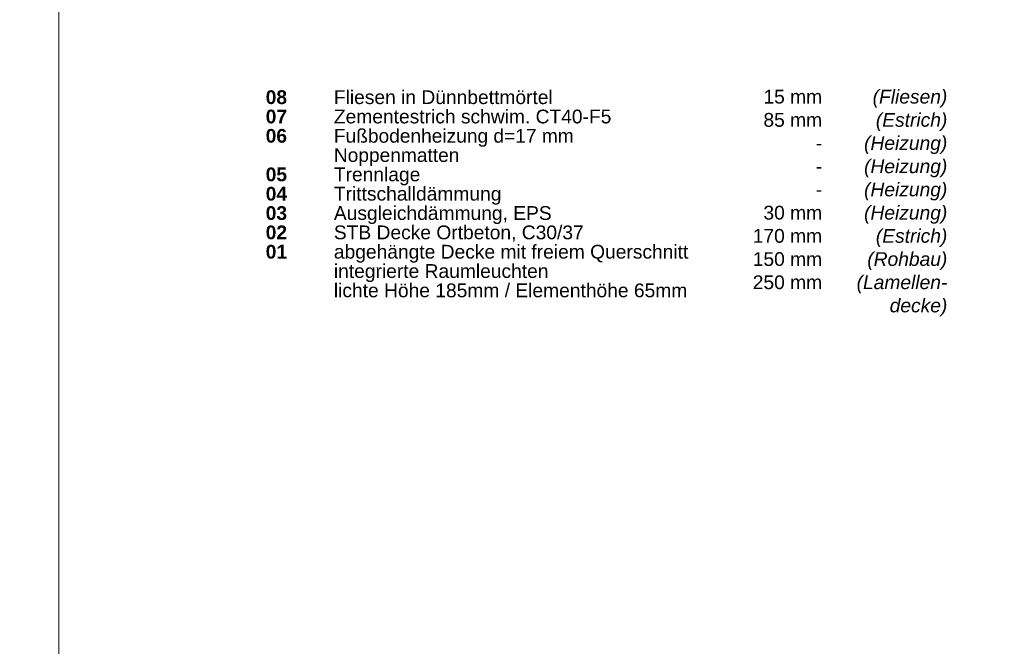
# Model space of a CAD drawing. Header units: metres. Extents: x 0.4 to 30.1, y -10.7 to 8.6.
# Tile 237 of 256: x 11.9 to 13.7, y 4.3 to 5.4. Entities that reach past the tile are written whole.
import ezdxf

# ---------------------------------------------------------------- set-up
doc = ezdxf.new("R2010")
doc.units = ezdxf.units.M
doc.layers.add('_Bodenaufbauten 20230510 (2D)', color=7, linetype='Continuous', lineweight=9)
doc.layers.add('Keine', color=7, linetype='Continuous', lineweight=9)
doc.styles.add('Arial', font='arial.ttf')
doc.styles.add('Arial (bold)', font='arialbd.ttf')
doc.styles.add('Arial (italic)', font='ariali.ttf')

# ---------------------------------------------------------------- blocks, each defined once
blk = doc.blocks.new('Bodenaufbauten 20230510 (2D)')
at = {"layer": 'Keine', "color": 255, "flags": 128}
for points in [[(10, 6.6), (12, 6.6), (12, 4.2), (10, 4.2)], [(12, 6.6), (14, 6.6), (14, 4.2), (12, 4.2)]]:
    blk.add_lwpolyline(points, close=True, dxfattribs=at)
at = {"layer": 'Keine', "color": 7, "insert": (12.3794, 5.30642), "char_height": 0.0252181, "attachment_point": 1, "line_spacing_factor": 0.842715, "style": 'Arial (bold)'}
blk.add_mtext('\\pxt4.957;08^I{\\fArial|b0|i0|c0|p0;Fliesen in Dünnbettmörtel}{\\fArial|b0|i0|c0|p0;\\H1.2x;\\P}07{\\fArial|b0|i0|c0|p0; }^I{\\fArial|b0|i0|c0|p0;Zementestrich schwim. }{\\fArial|b0|i0|c0|p0;CT40-F5}{\\fArial|b0|i0|c0|p0;\\P}{\\H0.9962x;06}{\\fArial|b0|i0|c0|p0;\\H0.9962x; ^IFußbodenheizung d=17 mm \\P     ^INoppenmatten}{\\fArial|b0|i0|c0|p0;\\P}05{\\fArial|b0|i0|c0|p0; ^ITrennlage}{\\fArial|b0|i0|c0|p0;\\P}04{\\fArial|b0|i0|c0|p0; ^ITrittschalld}{\\fArial|b0|i0|c0|p0;ämmung\\P}03{\\fArial|b0|i0|c0|p0; ^IAusgleich}{\\fArial|b0|i0|c0|p0;dämmung, EPS}{\\fArial|b0|i0|c0|p0;\\P}02{\\fArial|b0|i0|c0|p0; ^ISTB Decke Ortbeton, C30/37\\P}01{\\fArial|b0|i0|c0|p0;^Iabgehängte Decke mit freiem Querschnitt\\P^Iintegrierte Raumleuchten\\P^Ilichte Höhe 185mm / Elementhöhe 65mm}', dxfattribs=at)
at = {"layer": 'Keine', "color": 7, "transparency": 33554687, "char_height": 0.025218, "attachment_point": 3, "line_spacing_factor": 1.011258}
for s, insert, width, style in [('(Fliesen)\\P(Estrich)\\P(Heizung)\\P(Heizung)\\P(Heizung)\\P(Heizung)\\P(Estrich)\\P(Rohbau)\\P(Lamellen-\\Pdecke)', (13.6294, 5.30738), 0.175, 'Arial (italic)'), (' 15 mm\\P85 mm\\P-\\P-\\P-\\P  30 mm\\P170 mm\\P150 mm\\P250 mm', (13.39978, 5.30738), 0.1510902, 'Arial')]:
    blk.add_mtext(s, dxfattribs=dict(at, insert=insert, width=width, style=style))

msp = doc.modelspace()

# ---------------------------------------------------------------- block references
at = {"layer": '_Bodenaufbauten 20230510 (2D)'}
msp.add_blockref('Bodenaufbauten 20230510 (2D)', (0, 0), dxfattribs=at)

doc.saveas('drawing.dxf')
